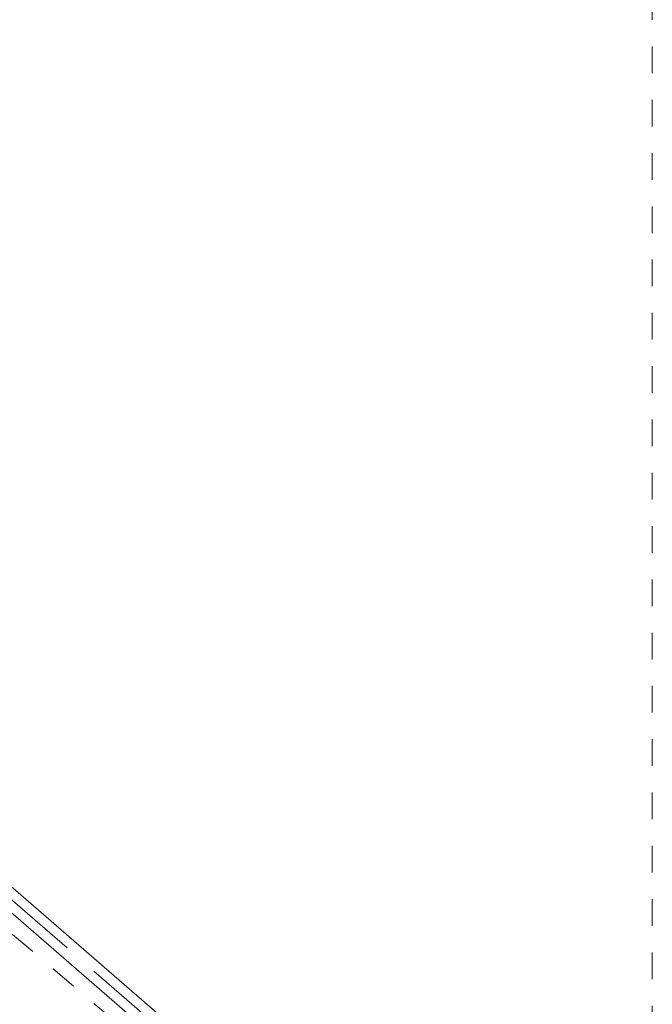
# Model space of a CAD drawing. Header units: millimetres. Extents: x -121 to 34184, y -147 to 33428.
# Tile 99 of 107: x 15674 to 19234, y 20041 to 25584. Entities that reach past the tile are written whole.
import ezdxf

# ---------------------------------------------------------------- set-up
doc = ezdxf.new("R2010")
doc.units = ezdxf.units.MM
doc.linetypes.add('ADSK_Осевая', pattern=[700, 500, -100, 0, -100])
doc.linetypes.add('ADSK_Скрыто', pattern=[300, 150, -150])
for name, color, linetype, lineweight in [('G-____-____-SYMB', 111, 'ADSK_Скрыто', 20), ('P-PIPE-____-CNTR', 3, 'ADSK_Осевая', 20), ('P-PIPE-____-OTLN', 3, 'Continuous', 20)]:
    doc.layers.add(name, color=color, linetype=linetype, lineweight=lineweight)

msp = doc.modelspace()

# ---------------------------------------------------------------- linework, layer by layer
at = {"layer": 'G-____-____-SYMB'}
for p in [(19234.1, 28433.1), (13346.2, 22375.4)]:
    msp.add_line(p, (19234.1, 17380.9), dxfattribs=at)
at = {"layer": 'P-PIPE-____-CNTR', "color": 9}
msp.add_line((18585.5, 18065.3), (15212.6, 20989.6), dxfattribs=at)
msp.add_line((18585.5, 18065.3), (15212.6, 20989.6), dxfattribs=at)
at = {"layer": 'P-PIPE-____-OTLN', "color": 22}
for p, q in [((18621.6, 18106.9), (15248.7, 21031.2)), ((15176.6, 20948.1), (18549.5, 18023.8))]:
    msp.add_line(p, q, dxfattribs=at)

doc.saveas('drawing.dxf')
